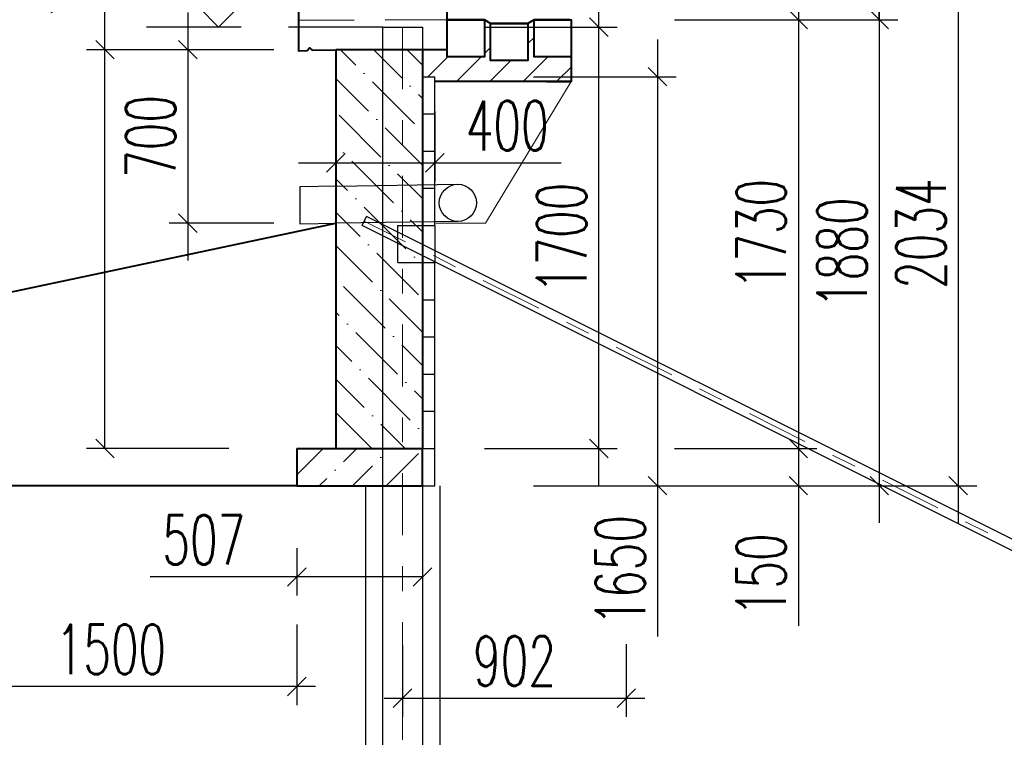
# Model space of a CAD drawing. Header units: metres. Extents: x -912764 to -454925, y -2226138 to -1112338.
# Tile 104 of 256: x -456381.51 to -456377.54, y -1112947.1 to -1112944.21. Entities that reach past the tile are written whole.
import ezdxf

# ---------------------------------------------------------------- set-up
doc = ezdxf.new("R2010")
doc.units = ezdxf.units.M
for name, pattern in [('DASHDOT', [1, 0.5, -0.25, 0, -0.25]), ('DASHED2', [0.375, 0.25, -0.125]), ('SOLID', [0]), ('ČÁRKOVANÁ', [19.05, 12.7, -6.35]), ('ČÁRKOVANÁX2', [38.1, 25.4, -12.7])]:
    doc.linetypes.add(name, pattern=pattern)
for name, color, linetype in [('!řezy tenká', 1, 'Continuous'), ('C3D_ZPR', 7, 'Continuous'), ('OZ', 3, 'Continuous')]:
    doc.layers.add(name, color=color, linetype=linetype)
for name, color, linetype, lineweight in [('_NOVÝ STAV', 1, 'Continuous', 30), ('_NOVÝ STAV - POPISKY KATASTR', 7, 'Continuous', 30), ('_VYTYČOVACÍ BODY', 200, 'Continuous', 0)]:
    doc.layers.add(name, color=color, linetype=linetype, lineweight=lineweight)
doc.layers.add('PDF2_13', color=140, linetype='Continuous', true_color=0x00bfff)
doc.layers.add('PDF_OZ', color=140, linetype='Continuous', true_color=0x00bfff)
doc.styles.add('StandardUzky', font='simplex.shx', dxfattribs={"width": 0.65})
doc.styles.add('znacky', font='arial.ttf')
doc.dimstyles.new('1000', dxfattribs={"dimscale": 0.5, "dimtxt": 1, "dimasz": 0.6, "dimexe": 0.3, "dimexo": 0.5, "dimgap": 0.5, "dimtad": 1, "dimzin": 1, "dimdsep": 46, "dimtxsty": 'znacky', "dimblk": 'OBLIQUE', "dimcen": 1, "dimdle": 0.3, "dimclrd": 256, "dimclre": 256, "dimclrt": 256, "dimadec": 3, "dimazin": 0, "dimtfac": 1, "dimtmove": 0, "dimatfit": 3, "dimldrblk": 'OBLIQUE', "dimfxl": 1, "dimlwd": -1, "dimlwe": -1, "dimarcsym": 0})

# ---------------------------------------------------------------- blocks, each defined once
blk = doc.blocks.new('_Oblique')
at = {"color": 0, "linetype": 'ByBlock', "lineweight": -2}
blk.add_line((-0.5, -0.5), (0.5, 0.5), dxfattribs=at)
blk = doc.blocks.new('*D337')
at = {"layer": 'C3D_ZPR', "color": 1, "transparency": 16777216}
for p, q in [((0.611, -1.8799), (0.611, 0.12)), ((0.15, -0.03), (0.686, -0.03)), ((0.15, -1.7299), (0.686, -1.7299))]:
    blk.add_line(p, q, dxfattribs=at)
at = {"layer": 'Defpoints', "color": 0, "lineweight": 50, "transparency": 16777216}
for p in [(-0.1, -0.03), (0.611, -0.03), (-0.1, -1.7299)]:
    blk.add_point(p, dxfattribs=at)
at = {"layer": 'C3D_ZPR', "color": 1, "transparency": 16777216, "xscale": 0.075, "yscale": 0.075, "zscale": 0.075}
for p, rotation in [((0.611, -0.03), 90), ((0.611, -1.7299), 270)]:
    blk.add_blockref('_Oblique', p, dxfattribs=dict(at, rotation=rotation))
at = {"layer": 'C3D_ZPR', "color": 1, "transparency": 16777216, "insert": (0.461, -0.88), "char_height": 0.2, "attachment_point": 5, "rotation": 90, "style": 'StandardUzky'}
blk.add_mtext('1700', dxfattribs=at)
blk = doc.blocks.new('*D989')
at = {"layer": 'C3D_ZPR', "color": 1, "transparency": 16777216}
for p, q in [((0.848, -0.0799), (0.848, -1.8799)), ((0.348, -0.2299), (0.923, -0.2299)), ((0.348, -1.8799), (0.923, -1.8799)), ((0.848, -1.8799), (0.848, -2.4883))]:
    blk.add_line(p, q, dxfattribs=at)
at = {"layer": 'Defpoints', "color": 0, "transparency": 16777216}
for p in [(-2.46, -0.2299), (-0.1, -1.8799), (0.848, -1.8799)]:
    blk.add_point(p, dxfattribs=at)
at = {"layer": 'C3D_ZPR', "color": 1, "transparency": 16777216, "xscale": 0.075, "yscale": 0.075, "zscale": 0.075}
for p, rotation in [((0.848, -0.2299), 90), ((0.848, -1.8799), 270)]:
    blk.add_blockref('_Oblique', p, dxfattribs=dict(at, rotation=rotation))
at = {"layer": 'C3D_ZPR', "color": 1, "transparency": 16777216, "insert": (0.698, -2.2216), "char_height": 0.2, "attachment_point": 5, "rotation": 90, "style": 'StandardUzky'}
blk.add_mtext('1650', dxfattribs=at)
blk = doc.blocks.new('*D339')
at = {"layer": 'C3D_ZPR', "color": 1, "transparency": 16777216}
for p, q in [((1.7427, 0.1542), (1.7427, 0.7246)), ((1.7427, 0), (1.7427, 0.3042)), ((1.2427, 0.1542), (1.8177, 0.1542)), ((1.2427, 0), (1.8177, 0))]:
    blk.add_line(p, q, dxfattribs=at)
at = {"layer": 'Defpoints', "color": 0, "lineweight": 50, "transparency": 16777216}
for p in [(-0.0296, 0.1542), (0, 0), (1.7427, 0)]:
    blk.add_point(p, dxfattribs=at)
at = {"layer": 'C3D_ZPR', "color": 1, "transparency": 16777216, "xscale": 0.075, "yscale": 0.075, "zscale": 0.075}
for p, rotation in [((1.7427, 0.1542), 90), ((1.7427, 0), 270)]:
    blk.add_blockref('_Oblique', p, dxfattribs=dict(at, rotation=rotation))
at = {"layer": 'C3D_ZPR', "color": 1, "transparency": 16777216, "insert": (1.5927, 0.5167), "char_height": 0.2, "attachment_point": 5, "rotation": 90, "style": 'StandardUzky'}
blk.add_mtext('154', dxfattribs=at)
blk = doc.blocks.new('*D991')
at = {"layer": 'C3D_ZPR', "color": 1, "transparency": 16777216}
for p, q in [((1.4161, -1.5799), (1.4161, -1.8799)), ((0.9161, -1.7299), (1.4911, -1.7299)), ((0.9161, -1.8799), (1.4911, -1.8799)), ((1.4161, -1.8799), (1.4161, -2.4447))]:
    blk.add_line(p, q, dxfattribs=at)
at = {"layer": 'Defpoints', "color": 0, "transparency": 16777216}
for p in [(-0.6068, -1.7299), (-0.6068, -1.8799), (1.4161, -1.8799)]:
    blk.add_point(p, dxfattribs=at)
at = {"layer": 'C3D_ZPR', "color": 1, "transparency": 16777216, "xscale": 0.075, "yscale": 0.075, "zscale": 0.075}
for p, rotation in [((1.4161, -1.7299), 90), ((1.4161, -1.8799), 270)]:
    blk.add_blockref('_Oblique', p, dxfattribs=dict(at, rotation=rotation))
at = {"layer": 'C3D_ZPR', "color": 1, "transparency": 16777216, "insert": (1.2661, -2.2399), "char_height": 0.2, "attachment_point": 5, "rotation": 90, "style": 'StandardUzky'}
blk.add_mtext('150', dxfattribs=at)
blk = doc.blocks.new('*D992')
at = {"layer": 'C3D_ZPR', "color": 1, "transparency": 16777216}
for p, q in [((-0.4496, -0.371), (-0.4496, -0.6524)), ((-0.05, -0.371), (-0.05, -0.6524)), ((-0.5996, -0.5774), (-0.05, -0.5774)), ((-0.05, -0.5774), (0.4593, -0.5774))]:
    blk.add_line(p, q, dxfattribs=at)
at = {"layer": 'Defpoints', "color": 0, "transparency": 16777216}
for p in [(-0.4496, -0.121), (-0.05, -0.121), (-0.05, -0.5774)]:
    blk.add_point(p, dxfattribs=at)
at = {"layer": 'C3D_ZPR', "color": 1, "transparency": 16777216, "xscale": 0.075, "yscale": 0.075, "zscale": 0.075, "rotation": 180}
blk.add_blockref('_Oblique', (-0.4496, -0.5774), dxfattribs=at)
at = {"layer": 'C3D_ZPR', "color": 1, "transparency": 16777216, "xscale": 0.075, "yscale": 0.075, "zscale": 0.075}
blk.add_blockref('_Oblique', (-0.05, -0.5774), dxfattribs=at)
at = {"layer": 'C3D_ZPR', "color": 1, "transparency": 16777216, "insert": (0.2421, -0.4274), "char_height": 0.2, "attachment_point": 5, "style": 'StandardUzky'}
blk.add_mtext('400', dxfattribs=at)
blk = doc.blocks.new('*D993')
at = {"layer": 'C3D_ZPR', "color": 1, "transparency": 16777216}
for p, q in [((1.7427, 0.15), (1.7427, -2.0299)), ((1.2427, 0), (1.8177, 0)), ((1.2427, -1.8799), (1.8177, -1.8799))]:
    blk.add_line(p, q, dxfattribs=at)
at = {"layer": 'Defpoints', "color": 0, "transparency": 16777216}
for p in [(0, 0), (-0.1, -1.8799), (1.7427, -1.8799)]:
    blk.add_point(p, dxfattribs=at)
at = {"layer": 'C3D_ZPR', "color": 1, "transparency": 16777216, "xscale": 0.075, "yscale": 0.075, "zscale": 0.075}
for p, rotation in [((1.7427, 0), 90), ((1.7427, -1.8799), 270)]:
    blk.add_blockref('_Oblique', p, dxfattribs=dict(at, rotation=rotation))
at = {"layer": 'C3D_ZPR', "color": 1, "transparency": 16777216, "insert": (1.5927, -0.94), "char_height": 0.2, "attachment_point": 5, "rotation": 90, "style": 'StandardUzky'}
blk.add_mtext('1880', dxfattribs=at)
blk = doc.blocks.new('*D336')
at = {"layer": 'C3D_ZPR', "color": 1, "transparency": 16777216}
for p, q in [((1.4161, 0.15), (1.4161, -1.8799)), ((0.9161, 0), (1.4911, 0)), ((0.9161, -1.7299), (1.4911, -1.7299))]:
    blk.add_line(p, q, dxfattribs=at)
at = {"layer": 'Defpoints', "color": 0, "lineweight": 50, "transparency": 16777216}
for p in [(0, 0), (-0.1, -1.7299), (1.4161, -1.7299)]:
    blk.add_point(p, dxfattribs=at)
at = {"layer": 'C3D_ZPR', "color": 1, "transparency": 16777216, "xscale": 0.075, "yscale": 0.075, "zscale": 0.075}
for p, rotation in [((1.4161, 0), 90), ((1.4161, -1.7299), 270)]:
    blk.add_blockref('_Oblique', p, dxfattribs=dict(at, rotation=rotation))
at = {"layer": 'C3D_ZPR', "color": 1, "transparency": 16777216, "insert": (1.2661, -0.865), "char_height": 0.2, "attachment_point": 5, "rotation": 90, "style": 'StandardUzky'}
blk.add_mtext('1730', dxfattribs=at)
blk = doc.blocks.new('*D994')
at = {"layer": 'C3D_ZPR', "color": 1, "transparency": 16777216}
for p, q in [((-0.6068, -2.1316), (-0.6068, -2.3233)), ((-0.1, -2.1316), (-0.1, -2.3233)), ((-0.6068, -2.2483), (-1.1989, -2.2483)), ((-0.1, -2.2483), (-0.7568, -2.2483))]:
    blk.add_line(p, q, dxfattribs=at)
at = {"layer": 'Defpoints', "color": 0, "transparency": 16777216}
for p in [(-0.6068, -1.8816), (-0.1, -1.8816), (-0.1, -2.2483)]:
    blk.add_point(p, dxfattribs=at)
at = {"layer": 'C3D_ZPR', "color": 1, "transparency": 16777216, "xscale": 0.075, "yscale": 0.075, "zscale": 0.075, "rotation": 180}
blk.add_blockref('_Oblique', (-0.6068, -2.2483), dxfattribs=at)
at = {"layer": 'C3D_ZPR', "color": 1, "transparency": 16777216, "xscale": 0.075, "yscale": 0.075, "zscale": 0.075}
blk.add_blockref('_Oblique', (-0.1, -2.2483), dxfattribs=at)
at = {"layer": 'C3D_ZPR', "color": 1, "transparency": 16777216, "insert": (-0.9818, -2.0983), "char_height": 0.2, "attachment_point": 5, "style": 'StandardUzky'}
blk.add_mtext('507', dxfattribs=at)
blk = doc.blocks.new('*D405')
at = {"layer": 'C3D_ZPR', "color": 1, "transparency": 16777216}
for p, q in [((-1.0466, 0.029), (-1.0466, -0.971)), ((-0.6996, -0.121), (-1.1216, -0.121)), ((-0.6996, -0.821), (-1.1216, -0.821))]:
    blk.add_line(p, q, dxfattribs=at)
at = {"layer": 'Defpoints', "color": 0, "transparency": 16777216}
for p in [(-0.4496, -0.121), (-1.0466, -0.821), (-0.4496, -0.821)]:
    blk.add_point(p, dxfattribs=at)
at = {"layer": 'C3D_ZPR', "color": 1, "transparency": 16777216, "xscale": 0.075, "yscale": 0.075, "zscale": 0.075}
for p, rotation in [((-1.0466, -0.121), 90), ((-1.0466, -0.821), 270)]:
    blk.add_blockref('_Oblique', p, dxfattribs=dict(at, rotation=rotation))
at = {"layer": 'C3D_ZPR', "color": 1, "transparency": 16777216, "insert": (-1.1966, -0.471), "char_height": 0.2, "attachment_point": 5, "rotation": 90, "style": 'StandardUzky'}
blk.add_mtext('700', dxfattribs=at)
blk = doc.blocks.new('*D338')
at = {"layer": 'C3D_ZPR', "color": 1, "transparency": 16777216}
for p, q in [((2.0611, 0.3042), (2.0611, -2.0299)), ((1.5611, 0.1542), (2.1361, 0.1542)), ((1.5611, -1.8799), (2.1361, -1.8799))]:
    blk.add_line(p, q, dxfattribs=at)
at = {"layer": 'Defpoints', "color": 0, "lineweight": 50, "transparency": 16777216}
for p in [(-0.0296, 0.1542), (-0.05, -1.8799), (2.0611, -1.8799)]:
    blk.add_point(p, dxfattribs=at)
at = {"layer": 'C3D_ZPR', "color": 1, "transparency": 16777216, "xscale": 0.075, "yscale": 0.075, "zscale": 0.075}
for p, rotation in [((2.0611, 0.1542), 90), ((2.0611, -1.8799), 270)]:
    blk.add_blockref('_Oblique', p, dxfattribs=dict(at, rotation=rotation))
at = {"layer": 'C3D_ZPR', "color": 1, "transparency": 16777216, "insert": (1.9111, -0.8629), "char_height": 0.2, "attachment_point": 5, "rotation": 90, "style": 'StandardUzky'}
blk.add_mtext('2034', dxfattribs=at)
blk = doc.blocks.new('*D404')
at = {"layer": 'C3D_ZPR', "color": 1, "transparency": 16777216}
for p, q in [((-1.3806, -0.121), (-1.3806, 0.4826)), ((-1.3806, -1.7299), (-1.3806, 0.029)), ((-0.8806, -0.121), (-1.4556, -0.121)), ((-0.8806, -1.7299), (-1.4556, -1.7299))]:
    blk.add_line(p, q, dxfattribs=at)
at = {"layer": 'Defpoints', "color": 0, "transparency": 16777216}
for p in [(-0.45, -0.121), (-1.3806, -1.7299), (-0.4496, -1.7299)]:
    blk.add_point(p, dxfattribs=at)
at = {"layer": 'C3D_ZPR', "color": 1, "transparency": 16777216, "xscale": 0.075, "yscale": 0.075, "zscale": 0.075}
for p, rotation in [((-1.3806, -0.121), 90), ((-1.3806, -1.7299), 270)]:
    blk.add_blockref('_Oblique', p, dxfattribs=dict(at, rotation=rotation))
at = {"layer": 'C3D_ZPR', "color": 1, "transparency": 16777216, "insert": (-1.5306, 0.2191), "char_height": 0.2, "attachment_point": 5, "rotation": 90, "style": 'StandardUzky'}
blk.add_mtext('1609', dxfattribs=at)
blk = doc.blocks.new('A$Cac58f5a3')
at = {"layer": '_NOVÝ STAV', "lineweight": 15}
for p in [(0, 0), (-0.5457, -0.571)]:
    blk.add_line(p, (-0.3461, -0.571), dxfattribs=at)
at = {"layer": '_NOVÝ STAV'}
for p, q in [((-0.9453, -0.4214), (-1.0953, -0.4238)), ((-1.0953, -0.4238), (-1.0953, -0.5738)), ((-1.0953, -0.5738), (-0.9453, -0.571))]:
    blk.add_line(p, q, dxfattribs=at)
at = {"layer": '_NOVÝ STAV', "linetype": 'ČÁRKOVANÁ', "lineweight": -3, "ltscale": 0.05, "flags": 128}
for points in [[(-0.9453, -0.4214), (-0.4596, -0.4138)], [(-0.4572, -0.5638), (-0.9453, -0.5714)]]:
    blk.add_lwpolyline(points, dxfattribs=at)
at = {"layer": '_NOVÝ STAV', "lineweight": -3}
blk.add_circle((-0.4572, -0.4888), 0.075, dxfattribs=at)
blk = doc.blocks.new('*D305')
at = {"layer": 'C3D_ZPR', "color": 1, "transparency": 16777216}
for p, q in [((-456379.2835, -1112943.0153), (-456379.2835, -1112942.6903)), ((-456379.0612, -1112943.0153), (-456379.0612, -1112942.6903)), ((-456379.3585, -1112942.7653), (-456379.0612, -1112942.7653)), ((-456379.0612, -1112942.7653), (-456378.5519, -1112942.7653))]:
    blk.add_line(p, q, dxfattribs=at)
at = {"layer": 'Defpoints', "color": 0, "lineweight": 50, "transparency": 16777216}
for p in [(-456379.0612, -1112942.7653), (-456379.2835, -1112944.2065), (-456379.0612, -1112944.2065)]:
    blk.add_point(p, dxfattribs=at)
at = {"layer": 'C3D_ZPR', "color": 1, "transparency": 16777216, "xscale": 0.075, "yscale": 0.075, "zscale": 0.075, "rotation": 180}
blk.add_blockref('_Oblique', (-456379.2835, -1112942.7653), dxfattribs=at)
at = {"layer": 'C3D_ZPR', "color": 1, "transparency": 16777216, "xscale": 0.075, "yscale": 0.075, "zscale": 0.075}
blk.add_blockref('_Oblique', (-456379.0612, -1112942.7653), dxfattribs=at)
at = {"layer": 'C3D_ZPR', "color": 1, "transparency": 16777216, "insert": (-456378.7691, -1112942.6153), "char_height": 0.2, "attachment_point": 5, "style": 'StandardUzky'}
blk.add_mtext('222', dxfattribs=at)
blk = doc.blocks.new('*D321')
at = {"layer": 'C3D_ZPR', "color": 1, "transparency": 16777216}
for p, q in [((-456379.9635, -1112946.7315), (-456379.9635, -1112947.0188)), ((-456379.0612, -1112946.7253), (-456379.0612, -1112947.0188)), ((-456380.0385, -1112946.9438), (-456378.9862, -1112946.9438))]:
    blk.add_line(p, q, dxfattribs=at)
at = {"layer": 'Defpoints', "color": 0, "lineweight": 50, "transparency": 16777216}
for p in [(-456379.9635, -1112946.4815), (-456379.0612, -1112946.4753), (-456379.0612, -1112946.9438)]:
    blk.add_point(p, dxfattribs=at)
at = {"layer": 'C3D_ZPR', "color": 1, "transparency": 16777216, "xscale": 0.075, "yscale": 0.075, "zscale": 0.075, "rotation": 180}
blk.add_blockref('_Oblique', (-456379.9635, -1112946.9438), dxfattribs=at)
at = {"layer": 'C3D_ZPR', "color": 1, "transparency": 16777216, "xscale": 0.075, "yscale": 0.075, "zscale": 0.075}
blk.add_blockref('_Oblique', (-456379.0612, -1112946.9438), dxfattribs=at)
at = {"layer": 'C3D_ZPR', "color": 1, "transparency": 16777216, "insert": (-456379.5124, -1112946.7938), "char_height": 0.2, "attachment_point": 5, "style": 'StandardUzky'}
blk.add_mtext('902', dxfattribs=at)
blk = doc.blocks.new('Vyskova_sipka')
at = {"color": 0, "linetype": 'ByBlock', "lineweight": -2}
for p, q in [((0, 0), (-4, 4)), ((-4, 4), (4, 4)), ((4, 4), (0, 0))]:
    blk.add_line(p, q, dxfattribs=at)
blk = doc.blocks.new('*D342')
at = {"layer": 'C3D_ZPR', "color": 1, "transparency": 16777216}
for p, q in [((-456382.474, -1112942.6375), (-456382.474, -1112942.3125)), ((-456380.3836, -1112942.6375), (-456380.3836, -1112942.3125)), ((-456382.549, -1112942.3875), (-456380.3086, -1112942.3875))]:
    blk.add_line(p, q, dxfattribs=at)
at = {"layer": 'Defpoints', "color": 0, "transparency": 16777216}
for p in [(-456380.3836, -1112942.3875), (-456380.3836, -1112944.0798), (-456382.474, -1112945.5027)]:
    blk.add_point(p, dxfattribs=at)
at = {"layer": 'C3D_ZPR', "color": 1, "transparency": 16777216, "xscale": 0.075, "yscale": 0.075, "zscale": 0.075, "rotation": 180}
blk.add_blockref('_Oblique', (-456382.474, -1112942.3875), dxfattribs=at)
at = {"layer": 'C3D_ZPR', "color": 1, "transparency": 16777216, "xscale": 0.075, "yscale": 0.075, "zscale": 0.075}
blk.add_blockref('_Oblique', (-456380.3836, -1112942.3875), dxfattribs=at)
at = {"layer": 'C3D_ZPR', "color": 1, "transparency": 16777216, "insert": (-456381.4288, -1112942.2375), "char_height": 0.2, "attachment_point": 5, "style": 'StandardUzky'}
blk.add_mtext('2090', dxfattribs=at)
blk = doc.blocks.new('*D406')
at = {"layer": 'C3D_ZPR', "color": 1, "transparency": 16777216}
for p, q in [((-456381.8903, -1112946.6469), (-456381.8903, -1112946.9719)), ((-456380.3903, -1112946.6469), (-456380.3903, -1112946.9719)), ((-456380.3153, -1112946.8969), (-456381.9653, -1112946.8969))]:
    blk.add_line(p, q, dxfattribs=at)
at = {"layer": 'Defpoints', "color": 0, "transparency": 16777216}
for p in [(-456381.8903, -1112946.0864), (-456380.3903, -1112946.0864), (-456381.8903, -1112946.8969)]:
    blk.add_point(p, dxfattribs=at)
at = {"layer": 'C3D_ZPR', "color": 1, "transparency": 16777216, "xscale": 0.075, "yscale": 0.075, "zscale": 0.075, "rotation": 180}
blk.add_blockref('_Oblique', (-456381.8903, -1112946.8969), dxfattribs=at)
at = {"layer": 'C3D_ZPR', "color": 1, "transparency": 16777216, "xscale": 0.075, "yscale": 0.075, "zscale": 0.075}
blk.add_blockref('_Oblique', (-456380.3903, -1112946.8969), dxfattribs=at)
at = {"layer": 'C3D_ZPR', "color": 1, "transparency": 16777216, "insert": (-456381.1403, -1112946.7469), "char_height": 0.2, "attachment_point": 5, "style": 'StandardUzky'}
blk.add_mtext('1500', dxfattribs=at)
blk = doc.blocks.new('A$C4eac8e0d')
at = {"layer": '_NOVÝ STAV', "linetype": 'ČÁRKOVANÁ', "lineweight": 5}
h = blk.add_hatch(dxfattribs=at)
h.set_pattern_fill('ANSI31', color=256, scale=0.03)
h.paths.add_polyline_path([(0.325, 0), (0.325, -0.1648), (0.175, -0.1648), (0.175, -0.0148), (0.15, 0), (0.15, -0.15), (0, -0.15), (0, -0.121), (-0.1, -0.121), (-0.1, -0.23), (-0.05, -0.23), (-0.05, -0.25), (0.5, -0.25), (0.5, -0.15), (0.35, -0.15), (0.35, 0)])
at = {"layer": '_NOVÝ STAV', "linetype": 'SOLID', "lineweight": 5}
h = blk.add_hatch(dxfattribs=at)
h.set_pattern_fill('ANSI36', color=1, scale=0.03, angle=90)
h.paths.add_polyline_path([(-0.1, -0.121), (-0.4496, -0.121), (-0.4496, -1.7299), (-0.1, -1.7299)])
h = blk.add_hatch(dxfattribs=at)
h.set_pattern_fill('ANSI36', color=1, scale=0.03)
h.paths.add_polyline_path([(-0.1, -1.7299), (-0.6068, -1.7299), (-0.6068, -1.8799), (-0.1, -1.8799)])
at = {"layer": 'OZ', "color": 1}
for p, q in [((-0.26, -0.03), (-0.1, -0.03)), ((-0.26, -6.03), (-0.26, -0.03)), ((-0.1, -0.03), (-0.1, -6.03)), ((-0.3436, -0.8307), (-0.3255, -0.7945)), ((6.7997, -4.4022), (-0.3435, -0.8306)), ((6.8178, -4.3661), (-0.3255, -0.7945)), ((-0.2004, -0.83), (-0.2004, -0.98)), ((-0.2, -0.83), (-0.1, -0.83)), ((-0.2, -0.98), (-0.1, -0.98))]:
    blk.add_line(p, q, dxfattribs=at)
at = {"layer": 'OZ', "color": 6, "linetype": 'DASHDOT', "lineweight": 15, "ltscale": 0.5}
for p, q in [((-0.18, -0.03), (-0.18, -6.03)), ((6.8087, -4.3843), (-0.3346, -0.8127))]:
    blk.add_line(p, q, dxfattribs=at)
at = {"layer": 'OZ', "color": 140, "lineweight": 25}
for p, q in [((-0.1, -0.38), (-0.1, -0.23)), ((-0.1, -0.38), (-0.1, -0.23)), ((-0.1, -0.53), (-0.1, -0.38)), ((-0.1, -0.68), (-0.1, -0.53)), ((-0.1, -0.83), (-0.1, -0.68)), ((-0.1, -1.13), (-0.1, -0.98)), ((-0.1, -1.13), (-0.1, -0.98)), ((-0.1, -1.28), (-0.1, -1.13)), ((-0.1, -1.43), (-0.1, -1.28)), ((-0.1, -1.5799), (-0.1, -1.4299)), ((-0.1, -1.7299), (-0.1, -1.5799))]:
    blk.add_line(p, q, dxfattribs=at)
at = {"layer": 'OZ', "color": 140, "lineweight": 30}
for p, q in [((-0.1, -0.23), (-0.05, -0.23)), ((-0.05, -0.53), (-0.05, -0.23)), ((-0.1, -0.38), (-0.05, -0.38)), ((-0.1, -0.38), (-0.05, -0.38)), ((-0.1, -0.53), (-0.05, -0.53)), ((-0.1, -0.53), (-0.05, -0.53)), ((-0.05, -0.68), (-0.05, -0.53)), ((-0.1, -0.68), (-0.05, -0.68)), ((-0.1, -0.68), (-0.05, -0.68)), ((-0.05, -0.83), (-0.05, -0.68)), ((-0.1, -0.83), (-0.05, -0.83)), ((-0.1, -0.83), (-0.05, -0.83)), ((-0.1, -0.98), (-0.05, -0.98)), ((-0.1, -0.98), (-0.05, -0.98)), ((-0.05, -1.43), (-0.05, -0.98)), ((-0.1, -1.13), (-0.05, -1.13)), ((-0.1, -1.13), (-0.05, -1.13)), ((-0.1, -1.28), (-0.05, -1.28)), ((-0.1, -1.28), (-0.05, -1.28)), ((-0.1, -1.4299), (-0.05, -1.4299)), ((-0.1, -1.43), (-0.05, -1.43)), ((-0.05, -1.5799), (-0.05, -1.4299)), ((-0.1, -1.5799), (-0.05, -1.5799)), ((-0.1, -1.5799), (-0.05, -1.5799)), ((-0.05, -1.8799), (-0.05, -1.5799)), ((-0.1, -1.7299), (-0.05, -1.7299)), ((-0.1, -1.8799), (-0.05, -1.8799))]:
    blk.add_line(p, q, dxfattribs=at)
at = {"layer": 'OZ', "color": 1, "lineweight": 30}
blk.add_line((-0.05, -0.83), (-0.05, -0.98), dxfattribs=at)
at = {"layer": 'OZ', "color": 1, "linetype": 'ČÁRKOVANÁX2', "lineweight": 25, "ltscale": 0.05}
for p, q in [((-0.33, -1.8816), (-0.33, -6.03)), ((-0.03, -1.8799), (-0.03, -6.03))]:
    blk.add_line(p, q, dxfattribs=at)
at = {"layer": 'PDF2_13', "color": 1, "linetype": 'Continuous', "lineweight": 40}
for p, q in [((0, -0.121), (-0.45, -0.121)), ((-0.1, -0.121), (-0.1, -1.7299)), ((-0.6068, -1.7299), (-0.1, -1.7299)), ((-0.6068, -1.7299), (-0.6068, -1.8799)), ((-0.1, -1.8799), (-0.1, -1.7299)), ((-0.6068, -1.8799), (-0.1, -1.8799))]:
    blk.add_line(p, q, dxfattribs=at)
for points in [[(0, -0.121), (0, 0.1225), (-0.0296, 0.1542), (-0.5504, 0.1743), (-0.6001, 0.1267), (-0.6001, -0.1252), (-0.5652, -0.1241), (-0.5557, -0.1135), (-0.5451, -0.1231), (-0.4496, -0.121), (-0.4496, -1.7299)], [(0.5, 0), (0.5, -0.15), (0.5, -0.25), (-0.05, -0.25)]]:
    blk.add_lwpolyline(points, dxfattribs=at)
at = {"layer": 'PDF2_13', "color": 1, "linetype": 'Continuous', "lineweight": 40, "flags": 128}
for points in [[(0.4957, 0), (0.35, 0), (0.325, -0.0148), (0.175, -0.0148), (0.15, 0), (0, 0)], [(0.4, -0.25), (0.4957, -0.25)]]:
    blk.add_lwpolyline(points, dxfattribs=at)
at = {"layer": 'PDF2_13', "color": 1, "linetype": 'Continuous', "lineweight": 40}
for points in [[(0, 0), (0.15, 0), (0.15, -0.15), (0, -0.15)], [(0.175, -0.0148), (0.325, -0.0148), (0.325, -0.1648), (0.175, -0.1648)], [(0.35, 0), (0.5, 0), (0.5, -0.15), (0.35, -0.15)]]:
    blk.add_lwpolyline(points, close=True, dxfattribs=at)
at = {"layer": 'PDF_OZ', "color": 5, "linetype": 'DASHED2', "lineweight": 30}
blk.add_line((0, 0), (-0.6001, -0.0035), dxfattribs=at)
at = {"layer": '_VYTYČOVACÍ BODY'}
blk.add_blockref('A$Cac58f5a3', (0.5, -0.25), dxfattribs=at)
at = {"layer": 'C3D_ZPR'}
for base, p1, p2, picture, middle, dimtype in [((1.7427, 0), (-0.0296, 0.1542), (0, 0), '*D339', (1.7427, 0.5167), 128), ((-1.3806, -1.7299), (-0.45, -0.121), (-0.4496, -1.7299), '*D404', (-1.3806, 0.2191), 128), ((0.848, -1.8799), (-2.46, -0.2299), (-0.1, -1.8799), '*D989', (0.848, -2.2216), 160), ((1.4161, -1.8799), (-0.6068, -1.7299), (-0.6068, -1.8799), '*D991', (1.4161, -2.2399), 160)]:
    dim = blk.add_linear_dim(base=base, p1=p1, p2=p2, angle=90, dimstyle='1000', override={"dimscale": 1, "dimtxt": 0.2, "dimasz": 0.075, "dimexe": 0.075, "dimexo": 0.25, "dimgap": 0.05, "dimdec": 0, "dimlfac": 1000, "dimdsep": 44, "dimtxsty": 'StandardUzky', "dimcen": 0.5, "dimdle": 0.15, "dimclrd": 1, "dimclre": 1, "dimclrt": 1, "dimfxl": 0.5, "dimfxlon": 1}, dxfattribs=at)
    dim.commit()
    dim.dimension.update_dxf_attribs({"geometry": picture, "text_midpoint": middle, "dimtype": dimtype})
for base, p1, p2, picture, middle in [((2.0611, -1.8799), (-0.0296, 0.1542), (-0.05, -1.8799), '*D338', (1.9111, -0.8629)), ((1.7427, -1.8799), (0, 0), (-0.1, -1.8799), '*D993', (1.5927, -0.94)), ((1.4161, -1.7299), (0, 0), (-0.1, -1.7299), '*D336', (1.2661, -0.865)), ((0.611, -0.03), (-0.1, -1.7299), (-0.1, -0.03), '*D337', (0.461, -0.88)), ((-1.0466, -0.821), (-0.4496, -0.121), (-0.4496, -0.821), '*D405', (-1.1966, -0.471))]:
    dim = blk.add_linear_dim(base=base, p1=p1, p2=p2, angle=90, dimstyle='1000', override={"dimscale": 1, "dimtxt": 0.2, "dimasz": 0.075, "dimexe": 0.075, "dimexo": 0.25, "dimgap": 0.05, "dimdec": 0, "dimlfac": 1000, "dimdsep": 44, "dimtxsty": 'StandardUzky', "dimcen": 0.5, "dimdle": 0.15, "dimclrd": 1, "dimclre": 1, "dimclrt": 1, "dimfxl": 0.5, "dimfxlon": 1}, dxfattribs=at)
    dim.commit()
    dim.dimension.update_dxf_attribs({"geometry": picture, "text_midpoint": middle})
for base, p1, p2, picture, middle in [((-0.05, -0.5774), (-0.4496, -0.121), (-0.05, -0.121), '*D992', (0.2421, -0.5774)), ((-0.1, -2.2483), (-0.6068, -1.8816), (-0.1, -1.8816), '*D994', (-0.9818, -2.2483))]:
    dim = blk.add_linear_dim(base=base, p1=p1, p2=p2, dimstyle='1000', override={"dimscale": 1, "dimtxt": 0.2, "dimasz": 0.075, "dimexe": 0.075, "dimexo": 0.25, "dimgap": 0.05, "dimdec": 0, "dimlfac": 1000, "dimdsep": 44, "dimtxsty": 'StandardUzky', "dimcen": 0.5, "dimdle": 0.15, "dimclrd": 1, "dimclre": 1, "dimclrt": 1, "dimfxl": 0.5, "dimfxlon": 1}, dxfattribs=at)
    dim.commit()
    dim.dimension.update_dxf_attribs({"geometry": picture, "text_midpoint": middle, "dimtype": 160})

msp = doc.modelspace()

# ---------------------------------------------------------------- linework, layer by layer
at = {"layer": 'C3D_ZPR', "color": 1, "linetype": 'ČÁRKOVANÁ', "ltscale": 0.03, "flags": 128}
msp.add_lwpolyline([(-456380.0435, -1112944.2365), (-456381.0086, -1112944.2365)], dxfattribs=at)
at = {"layer": 'PDF2_13', "color": 1, "linetype": 'Continuous', "lineweight": 40, "flags": 128}
for points in [[(-456382.474, -1112945.5027), (-456380.2331, -1112945.0274)], [(-456380.3903, -1112946.0864), (-456381.8903, -1112946.0864)]]:
    msp.add_lwpolyline(points, dxfattribs=at)

# ---------------------------------------------------------------- block references
at = {"layer": '!řezy tenká', "linetype": 'Continuous', "xscale": 0.02, "yscale": 0.02, "zscale": 0.03}
msp.add_blockref('Vyskova_sipka', (-456380.7056, -1112944.2365), dxfattribs=at)
at = {"layer": '_NOVÝ STAV - POPISKY KATASTR', "lineweight": 50}
msp.add_blockref('A$C4eac8e0d', (-456379.7835, -1112944.2065), dxfattribs=at)

# ---------------------------------------------------------------- dimensions: what is measured, and where the dimension line sits
at = {"layer": 'C3D_ZPR'}
for base, p1, p2, picture, middle in [((-456380.3836, -1112942.3875), (-456382.474, -1112945.5027), (-456380.3836, -1112944.0798), '*D342', (-456381.4288, -1112942.2375)), ((-456379.0612, -1112942.7653), (-456379.2835, -1112944.2065), (-456379.0612, -1112944.2065), '*D305', (-456378.7691, -1112942.6153)), ((-456381.8903, -1112946.8969), (-456380.3903, -1112946.0864), (-456381.8903, -1112946.0864), '*D406', (-456381.1403, -1112946.7469)), ((-456379.0612, -1112946.9438), (-456379.9635, -1112946.4815), (-456379.0612, -1112946.4753), '*D321', (-456379.5124, -1112946.7938))]:
    dim = msp.add_linear_dim(base=base, p1=p1, p2=p2, dimstyle='1000', override={"dimtxt": 0.4, "dimasz": 0.15, "dimexe": 0.15, "dimgap": 0.1, "dimdec": 0, "dimlfac": 1000, "dimdsep": 44, "dimtxsty": 'StandardUzky', "dimdle": 0.15, "dimclrd": 1, "dimclre": 1, "dimclrt": 1, "dimfxl": 0.5, "dimfxlon": 1}, dxfattribs=at)
    dim.commit()
    dim.dimension.update_dxf_attribs({"geometry": picture, "text_midpoint": middle})

doc.saveas('drawing.dxf')
